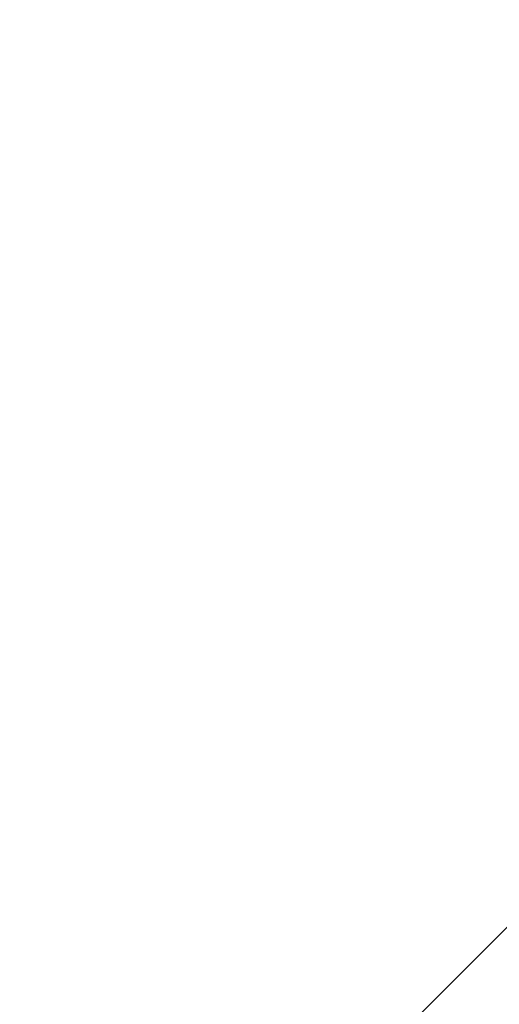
# Model space of a CAD drawing. Extents: x 0 to 706, y 79 to 431.
# Tile 21 of 256: x 217.65 to 219.13, y 239.2 to 242.22. Entities that reach past the tile are written whole.
import ezdxf

# ---------------------------------------------------------------- set-up
doc = ezdxf.new("R2010")
doc.units = 0
doc.header["$MEASUREMENT"] = 0
doc.layers.get('0').update_dxf_attribs({"color": 144, "linetype": 'CONTINUOUS'})
doc.layers.add('BLOC_B_TON', color=134, linetype='CONTINUOUS')
doc.layers.add('SOL', color=36, linetype='CONTINUOUS')

# ---------------------------------------------------------------- blocks, each defined once
blk = doc.blocks.new('B_TON_24___X_24___X_24___1')
at = {"color": 253}
mesh = blk.add_polyface(dxfattribs=at)
corners = [(23.625, 0.375, 24), (0.375, 23.625, 24), (0.375, 0.375, 24), (23.625, 23.625, 24)]
mesh.append_faces([[corners[k] for k in face] for face in [(0, 1, 2), (1, 0, 3)]], dxfattribs={"vtx0": -1, "color": 253})
mesh = blk.add_polyface()
corners = [(23.625, 23.625), (0.375, 0.375), (0.375, 23.625), (23.625, 0.375)]
mesh.append_faces([[corners[k] for k in face] for face in [(0, 1, 2), (1, 0, 3)]], dxfattribs={"vtx0": -1})
blk = doc.blocks.new('GROUPE_5')
at = {"color": 67}
mesh = blk.add_polyface(dxfattribs=at)
corners = [(568.9375, 0), (-137.125, 351.125), (-137.125, 0), (568.9375, 351.125)]
mesh.append_faces([[corners[k] for k in face] for face in [(0, 1, 2), (1, 0, 3)]], dxfattribs={"vtx0": -1, "color": 67})

msp = doc.modelspace()

# ---------------------------------------------------------------- block references
at = {"layer": 'BLOC_B_TON'}
msp.add_blockref('B_TON_24___X_24___X_24___1', (213.734, 234.0173, 30.3498), dxfattribs=at)
at = {"layer": 'SOL'}
msp.add_blockref('GROUPE_5', (137.125, 79.3906, 50.3498), dxfattribs=at)

doc.saveas('drawing.dxf')
